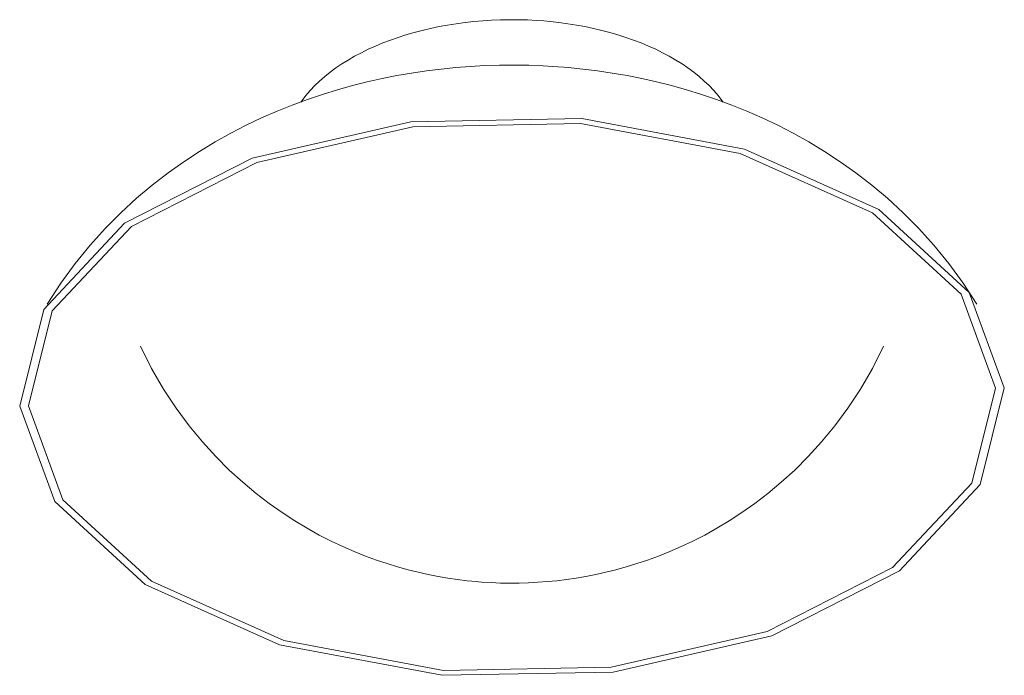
# Model space of a CAD drawing. Header units: millimetres. Extents: x 6395 to 7581, y -809 to 6706.
# Tile 1 of 3: x 6920 to 7120, y -809 to -676. Entities that reach past the tile are written whole.
import ezdxf

# ---------------------------------------------------------------- set-up
doc = ezdxf.new("R2010")
doc.units = ezdxf.units.MM
doc.layers.add('E-LITE-EQPM', color=7, linetype='Continuous', lineweight=20)

# ---------------------------------------------------------------- blocks, each defined once
blk = doc.blocks.new('62132 - 62132 SIDE LED White ceiling lamp G9-456772-00 Isometrico PDF')
at = {"layer": 'E-LITE-EQPM', "color": 251, "lineweight": 9, "true_color": 0x636466}
for points in [[(6031.15, -692.3, 0), (6031.38, -691.97, 0), (6032.18, -690.95, 0), (6033.05, -689.95, 0), (6033.97, -688.98, 0), (6034.96, -688.04, 0), (6036.01, -687.13, 0), (6037.12, -686.24, 0), (6038.28, -685.39, 0), (6039.49, -684.57, 0), (6040.76, -683.78, 0), (6042.07, -683.02, 0), (6043.44, -682.29, 0), (6044.84, -681.6, 0), (6046.3, -680.94, 0), (6047.79, -680.32, 0), (6049.32, -679.73, 0), (6050.89, -679.18, 0), (6052.49, -678.67, 0), (6054.13, -678.19, 0), (6055.8, -677.76, 0), (6057.49, -677.36, 0), (6059.21, -677, 0), (6060.94, -676.68, 0), (6062.7, -676.4, 0), (6064.48, -676.16, 0), (6066.27, -675.97, 0), (6068.07, -675.81, 0), (6069.88, -675.7, 0), (6071.7, -675.62, 0), (6073.52, -675.59, 0), (6075.34, -675.6, 0), (6077.16, -675.65, 0), (6078.97, -675.74, 0), (6080.47, -675.85, 0)], [(6116.87, -692.3, 0), (6116.64, -691.97, 0), (6115.84, -690.95, 0), (6114.97, -689.95, 0), (6114.05, -688.98, 0), (6113.06, -688.04, 0), (6112.01, -687.13, 0), (6110.9, -686.24, 0), (6109.74, -685.39, 0), (6108.53, -684.57, 0), (6107.26, -683.78, 0), (6105.95, -683.02, 0), (6104.58, -682.29, 0), (6103.18, -681.6, 0), (6101.72, -680.94, 0), (6100.23, -680.32, 0), (6098.7, -679.73, 0), (6097.13, -679.18, 0), (6095.53, -678.67, 0), (6093.89, -678.19, 0), (6092.22, -677.76, 0), (6090.53, -677.36, 0), (6088.81, -677, 0), (6087.08, -676.68, 0), (6085.32, -676.4, 0), (6083.54, -676.16, 0), (6081.75, -675.97, 0), (6080.47, -675.85, 0)], [(5979.62, -733.33, 0), (5982.42, -729.04, 0), (5985.34, -725.05, 0), (5988.37, -721.35, 0), (5991.46, -717.93, 0), (5994.61, -714.77, 0), (5997.79, -711.85, 0), (6000.98, -709.17, 0), (6004.18, -706.69, 0), (6007.38, -704.42, 0), (6010.57, -702.33, 0), (6013.75, -700.4, 0), (6016.92, -698.64, 0), (6020.06, -697.02, 0), (6023.19, -695.53, 0), (6026.31, -694.17, 0), (6029.4, -692.92, 0), (6032.48, -691.78, 0), (6035.54, -690.75, 0), (6038.59, -689.81, 0), (6041.62, -688.97, 0), (6044.64, -688.21, 0), (6047.65, -687.53, 0), (6050.65, -686.94, 0), (6053.64, -686.42, 0), (6056.63, -685.98, 0), (6059.61, -685.61, 0), (6062.58, -685.31, 0), (6065.55, -685.08, 0), (6068.51, -684.92, 0), (6071.48, -684.83, 0), (6074.44, -684.81, 0), (6077.4, -684.85, 0), (6080.37, -684.96, 0), (6083.33, -685.14, 0), (6084.56, -685.24, 0)], [(6168.4, -733.33, 0), (6165.6, -729.04, 0), (6162.68, -725.05, 0), (6159.65, -721.35, 0), (6156.56, -717.93, 0), (6153.41, -714.77, 0), (6150.23, -711.85, 0), (6147.04, -709.17, 0), (6143.84, -706.69, 0), (6140.64, -704.42, 0), (6137.45, -702.33, 0), (6134.27, -700.4, 0), (6131.1, -698.64, 0), (6127.96, -697.02, 0), (6124.83, -695.53, 0), (6121.71, -694.17, 0), (6118.62, -692.92, 0), (6115.54, -691.78, 0), (6112.48, -690.75, 0), (6109.43, -689.81, 0), (6106.4, -688.97, 0), (6103.38, -688.21, 0), (6100.37, -687.53, 0), (6097.37, -686.94, 0), (6094.38, -686.42, 0), (6091.39, -685.98, 0), (6088.41, -685.61, 0), (6085.44, -685.31, 0), (6084.56, -685.24, 0)], [(6059.83, -808.68, 0), (6026.83, -802.5, 0), (5999.52, -790.26, 0), (5981.19, -773.42, 0), (5974.06, -754.02, 0), (5978.99, -734.4, 0), (5995.37, -716.92, 0), (6021.25, -703.7, 0), (6053.48, -696.32, 0), (6088.19, -695.68, 0)], [(6060.08, -807.67, 0), (6027.66, -801.61, 0), (6000.84, -789.58, 0), (5982.84, -773.04, 0), (5975.84, -753.99, 0), (5980.67, -734.71, 0), (5996.77, -717.55, 0), (6022.18, -704.56, 0), (6053.85, -697.31, 0), (6087.94, -696.69, 0)], [(6088.19, -695.68, 0), (6121.19, -701.86, 0), (6148.5, -714.1, 0), (6166.83, -730.94, 0), (6173.96, -750.34, 0), (6169.03, -769.96, 0), (6152.65, -787.44, 0), (6126.77, -800.66, 0), (6094.54, -808.04, 0), (6059.83, -808.68, 0)], [(6087.94, -696.69, 0), (6120.36, -702.75, 0), (6147.18, -714.78, 0), (6165.18, -731.32, 0), (6172.18, -750.37, 0), (6167.35, -769.65, 0), (6151.25, -786.81, 0), (6125.84, -799.8, 0), (6094.17, -807.05, 0), (6060.08, -807.67, 0)], [(5998.56, -741.88, 0), (6000.82, -746.38, 0), (6003.26, -750.57, 0), (6005.81, -754.44, 0), (6008.45, -758.02, 0), (6011.15, -761.29, 0), (6013.88, -764.28, 0), (6016.62, -767.01, 0), (6019.34, -769.49, 0), (6022.04, -771.74, 0), (6024.7, -773.79, 0), (6027.32, -775.64, 0), (6029.9, -777.31, 0), (6032.42, -778.83, 0), (6034.89, -780.2, 0), (6037.31, -781.44, 0), (6039.68, -782.56, 0), (6041.99, -783.56, 0), (6044.26, -784.47, 0), (6046.48, -785.28, 0), (6048.66, -786.01, 0), (6050.8, -786.67, 0), (6052.9, -787.25, 0), (6054.96, -787.76, 0), (6057, -788.21, 0), (6059.01, -788.61, 0), (6060.99, -788.94, 0), (6062.95, -789.23, 0), (6064.89, -789.47, 0), (6066.82, -789.66, 0), (6067.23, -789.69, 0)], [(6149.46, -741.88, 0), (6147.2, -746.38, 0), (6144.76, -750.57, 0), (6142.21, -754.44, 0), (6139.57, -758.02, 0), (6136.87, -761.29, 0), (6134.14, -764.28, 0), (6131.4, -767.01, 0), (6128.68, -769.49, 0), (6125.98, -771.74, 0), (6123.32, -773.79, 0), (6120.7, -775.64, 0), (6118.12, -777.31, 0), (6115.6, -778.83, 0), (6113.13, -780.2, 0), (6110.71, -781.44, 0), (6108.34, -782.56, 0), (6106.03, -783.56, 0), (6103.76, -784.47, 0), (6101.54, -785.28, 0), (6099.36, -786.01, 0), (6097.22, -786.67, 0), (6095.12, -787.25, 0), (6093.06, -787.76, 0), (6091.02, -788.21, 0), (6089.01, -788.61, 0), (6087.03, -788.94, 0), (6085.07, -789.23, 0), (6083.13, -789.47, 0), (6081.2, -789.66, 0), (6079.28, -789.8, 0), (6077.38, -789.9, 0), (6075.47, -789.96, 0), (6073.57, -789.97, 0), (6071.67, -789.94, 0), (6069.77, -789.86, 0), (6067.86, -789.74, 0), (6067.23, -789.69, 0)]]:
    blk.add_polyline3d(points, dxfattribs=at)

msp = doc.modelspace()

# ---------------------------------------------------------------- block references
at = {"layer": 'E-LITE-EQPM', "color": 253, "lineweight": 9, "true_color": 0xaaaaaa}
msp.add_blockref('62132 - 62132 SIDE LED White ceiling lamp G9-456772-00 Isometrico PDF', (946.39, 0), dxfattribs=at)

doc.saveas('drawing.dxf')
